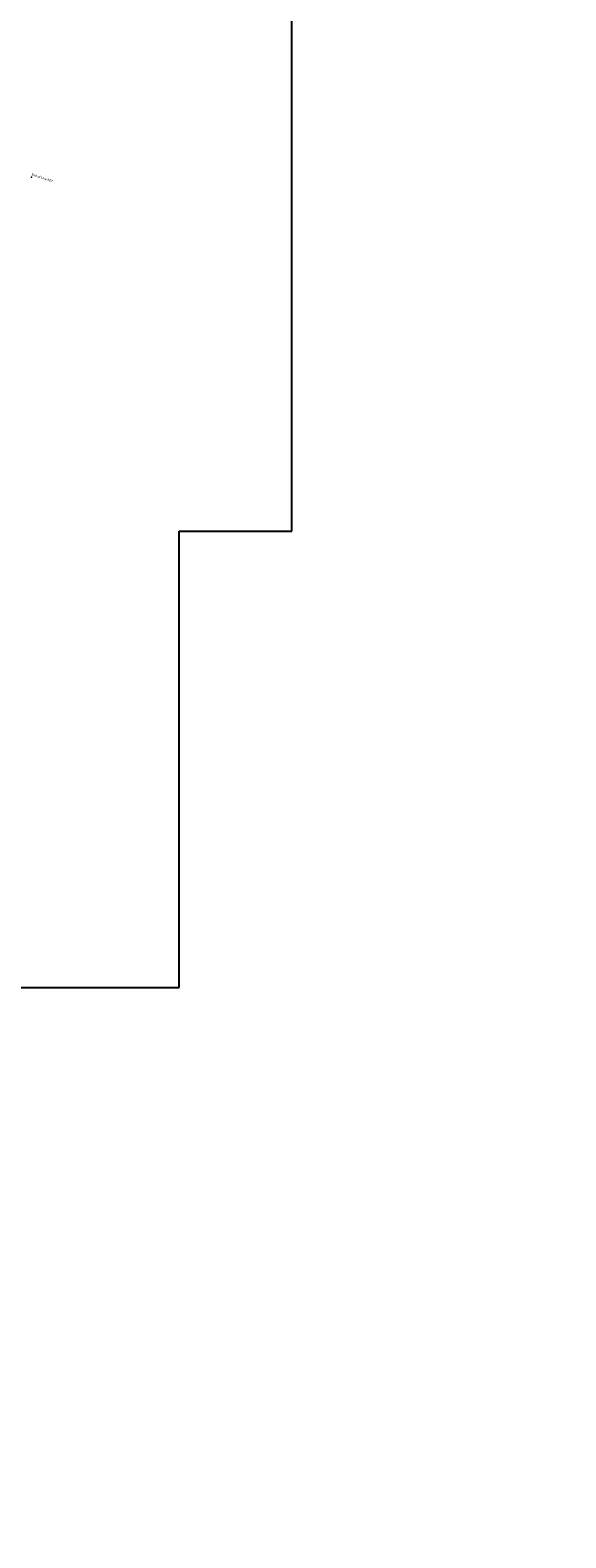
# Model space of a CAD drawing. Header units: feet. Extents: x 850675 to 1077306, y 463961 to 606658.
# Tile 29 of 77: x 945675 to 950436, y 515881 to 529277. Entities that reach past the tile are written whole.
import ezdxf
from ezdxf.enums import TextEntityAlignment as Align

# ---------------------------------------------------------------- set-up
doc = ezdxf.new("R2010")
doc.units = ezdxf.units.FT
doc.header["$MEASUREMENT"] = 0
doc.header["$XCLIPFRAME"] = 0
doc.header["$PDSIZE"] = 100
doc.linetypes.add('DASHED', pattern=[0.75, 0.5, -0.25])
for name, color, linetype in [('MATCHLINE', 7, 'DASHED'), ('POINTS8', 7, 'Continuous'), ('Text', 255, 'Continuous')]:
    doc.layers.add(name, color=color, linetype=linetype)
doc.layers.add('MrSID', color=251, linetype='Continuous', transparency=0.2)
doc.styles.add('Legend', font='calibri.ttf')
picture_1 = doc.add_image_def('image4.sid', size_in_pixel=(6320, 6970))
picture_2 = doc.add_image_def('image11.jpg', size_in_pixel=(1570, 944))

msp = doc.modelspace()

# ---------------------------------------------------------------- linework, layer by layer
at = {"layer": 'MATCHLINE', "color": 1, "const_width": 1, "flags": 128}
for points in [[(963828.314, 528781.1546), (899094.3378, 528781.1546)], [(963828.314, 524725.3445), (899094.3378, 524725.3445)], [(963828.314, 520669.5343), (899094.3378, 520669.5343)], [(963828.314, 516613.7242), (899094.3378, 516613.7242)]]:
    msp.add_lwpolyline(points, dxfattribs=at)
at = {"layer": 'POINTS8', "color": 250, "linetype": 'Continuous', "lineweight": 0, "transparency": 33554687}
msp.add_point((945685.63, 527971.39, -17), dxfattribs=at)

# ---------------------------------------------------------------- texts
at = {"layer": 'Text', "color": 18, "true_color": 0x000000, "style": 'Legend'}
msp.add_text('End of Line R67', height=20, rotation=340.76883297, dxfattribs=at).set_placement((945782.2864, 527965.1963), align=Align.MIDDLE_CENTER)

# ---------------------------------------------------------------- pictures from other files: only their frames are drawn
at = {"layer": 'MrSID'}
image = msp.add_image(picture_2, insert=(851552.7296, 463961.3689), size_in_units=(225757.9943, 135742.3864), rotation=0.370518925, dxfattribs=at)
image.dxf.flags = 7
image = msp.add_image(picture_1, insert=(944016.6721, 515780.4844), size_in_units=(20734.9081, 22867.4541), dxfattribs=at)
image.set_boundary_path([(1823.218344, -0.5), (-0.5, -0.5), (-0.5, 6685.048516), (299.218344, 6685.048516), (299.218344, 5448.837583), (908.818344, 5448.837583), (908.818344, 4212.62665), (1213.618344, 4212.62665), (1213.618344, 1740.204784), (1518.418344, 1740.204784), (1518.418344, 564.95385), (1823.218344, 564.95385), (1823.218344, -0.5)])

doc.saveas('drawing.dxf')
